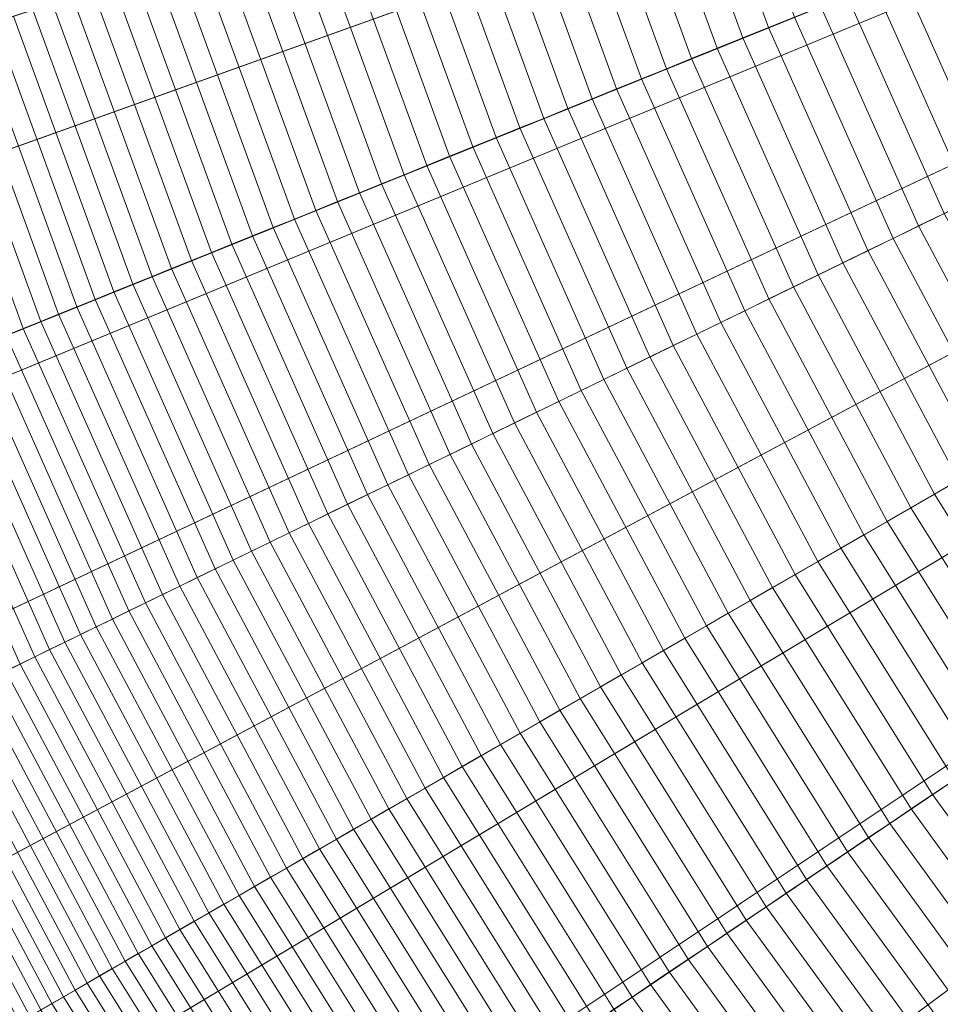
# Model space of a CAD drawing. Header units: centimetres. Extents: x -21.9 to 23.1, y -23 to 22.
# Tile 31 of 192: x -16.3 to -12.4, y -10.2 to -6. Entities that reach past the tile are written whole.
import ezdxf

# ---------------------------------------------------------------- set-up
doc = ezdxf.new("R2010")
doc.units = ezdxf.units.CM
doc.header["$LTSCALE"] = 2.54
doc.layers.add('Lucido design-1', color=7, linetype='Continuous')

# ---------------------------------------------------------------- blocks, each defined once
blk = doc.blocks.new('Gruppo-2-1')
at = {"color": 5, "linetype": 'Continuous', "lineweight": 9}
for points in [[(-9.1202, -2.9292, -949.2271), (-8.9278, -3.6002, -949.2271), (-20.4384, -7.3402, -949.2271), (-20.8637, -5.8572, -949.2271)], [(-20.8451, -5.8774, -949.2271), (-20.5558, -6.9223, -949.2271), (-8.955, -3.4032, -949.2271), (-9.0855, -2.9318, -949.2271)], [(-9.0855, -2.9318, -1010.9271), (-8.955, -3.4032, -1010.9271), (-20.1741, -6.8065, -1010.9271), (-20.4582, -5.7805, -1010.9271)], [(-20.5558, -6.9223, -949.2271), (-20.2153, -7.9517, -949.2271), (-8.8014, -3.8677, -949.2271), (-8.955, -3.4032, -949.2271)], [(-8.955, -3.4032, -1010.9271), (-8.8014, -3.8677, -1010.9271), (-19.8398, -7.8173, -1010.9271), (-20.1741, -6.8065, -1010.9271)], [(-8.9278, -3.6002, -949.2271), (-8.6891, -4.2561, -949.2271), (-19.9108, -8.7899, -949.2271), (-20.4384, -7.3402, -949.2271)], [(-20.2153, -7.9517, -949.2271), (-19.825, -8.9632, -949.2271), (-8.6252, -4.3241, -949.2271), (-8.8014, -3.8677, -949.2271)], [(-8.8014, -3.8677, -1010.9271), (-8.6252, -4.3241, -1010.9271), (-19.4566, -8.8106, -1010.9271), (-19.8398, -7.8173, -1010.9271)], [(-8.6891, -4.2561, -949.2271), (-8.4052, -4.8937, -949.2271), (-19.2833, -10.1993, -949.2271), (-19.9108, -8.7899, -949.2271)], [(-19.825, -8.9632, -949.2271), (-19.3858, -9.9544, -949.2271), (-8.4271, -4.7713, -949.2271), (-8.6252, -4.3241, -949.2271)], [(-8.6252, -4.3241, -1010.9271), (-8.4271, -4.7713, -1010.9271), (-19.0252, -9.7839, -1010.9271), (-19.4566, -8.8106, -1010.9271)], [(-19.3858, -9.9544, -949.2271), (-18.8986, -10.923, -949.2271), (-8.2072, -5.2084, -949.2271), (-8.4271, -4.7713, -949.2271)], [(-8.4271, -4.7713, -1010.9271), (-8.2072, -5.2084, -1010.9271), (-18.5469, -10.735, -1010.9271), (-19.0252, -9.7839, -1010.9271)], [(-8.4052, -4.8937, -949.2271), (-8.0775, -5.51, -949.2271), (-18.559, -11.5615, -949.2271), (-19.2833, -10.1993, -949.2271)], [(-13.5048, -5.0873, -933.5242), (-13.1512, -6.0589, -933.5242), (-13.041, -6.0143, -933.6073), (-13.3917, -5.0506, -933.6073)], [(-13.7282, -5.1599, -933.3541), (-13.369, -6.1469, -933.3541), (-13.2605, -6.103, -933.4398), (-13.6169, -5.1238, -933.4398)], [(-13.6169, -5.1238, -933.4398), (-13.2605, -6.103, -933.4398), (-13.1512, -6.0589, -933.5242), (-13.5048, -5.0873, -933.5242)], [(-13.8386, -5.1958, -933.2671), (-13.4766, -6.1903, -933.2671), (-13.369, -6.1469, -933.3541), (-13.7282, -5.1599, -933.3541)], [(-18.8986, -10.923, -949.2271), (-18.3644, -11.8665, -949.2271), (-7.9662, -5.634, -949.2271), (-8.2072, -5.2084, -949.2271)], [(-8.2072, -5.2084, -1010.9271), (-7.9662, -5.634, -1010.9271), (-18.0223, -11.6614, -1010.9271), (-18.5469, -10.735, -1010.9271)], [(-13.948, -5.2313, -933.1788), (-13.5832, -6.2334, -933.1788), (-13.4766, -6.1903, -933.2671), (-13.8386, -5.1958, -933.2671)], [(-14.0565, -5.2666, -933.0893), (-13.689, -6.2762, -933.0893), (-13.5832, -6.2334, -933.1788), (-13.948, -5.2313, -933.1788)], [(-14.164, -5.3015, -932.9985), (-13.7939, -6.3185, -932.9985), (-13.689, -6.2762, -933.0893), (-14.0565, -5.2666, -933.0893)], [(-14.2706, -5.3361, -932.9065), (-13.8978, -6.3605, -932.9065), (-13.7939, -6.3185, -932.9985), (-14.164, -5.3015, -932.9985)], [(-14.4808, -5.4045, -932.7187), (-14.1027, -6.4433, -932.7187), (-14.0007, -6.4021, -932.8132), (-14.3762, -5.3705, -932.8132)], [(-14.3762, -5.3705, -932.8132), (-14.0007, -6.4021, -932.8132), (-13.8978, -6.3605, -932.9065), (-14.2706, -5.3361, -932.9065)], [(-14.5844, -5.4381, -932.623), (-14.2037, -6.4841, -932.623), (-14.1027, -6.4433, -932.7187), (-14.4808, -5.4045, -932.7187)], [(-14.687, -5.4715, -932.5261), (-14.3037, -6.5245, -932.5261), (-14.2037, -6.4841, -932.623), (-14.5844, -5.4381, -932.623)], [(-14.7886, -5.5045, -932.428), (-14.4028, -6.5645, -932.428), (-14.3037, -6.5245, -932.5261), (-14.687, -5.4715, -932.5261)], [(-8.0775, -5.51, -949.2271), (-7.7076, -6.1019, -949.2271), (-17.7414, -12.8698, -949.2271), (-18.559, -11.5615, -949.2271)], [(-14.9886, -5.5694, -932.2283), (-14.5977, -6.6433, -932.2283), (-14.5008, -6.6041, -932.3287), (-14.8891, -5.5371, -932.3287)], [(-14.8891, -5.5371, -932.3287), (-14.5008, -6.6041, -932.3287), (-14.4028, -6.5645, -932.428), (-14.7886, -5.5045, -932.428)], [(-15.0869, -5.6014, -932.1265), (-14.6936, -6.682, -932.1265), (-14.5977, -6.6433, -932.2283), (-14.9886, -5.5694, -932.2283)], [(-15.1843, -5.633, -932.0238), (-14.7885, -6.7204, -932.0238), (-14.6936, -6.682, -932.1265), (-15.0869, -5.6014, -932.1265)], [(-18.3644, -11.8665, -949.2271), (-17.7839, -12.7822, -949.2271), (-7.7043, -6.0472, -949.2271), (-7.9662, -5.634, -949.2271)], [(-7.9662, -5.634, -1010.9271), (-7.7043, -6.0472, -1010.9271), (-17.4523, -12.5607, -1010.9271), (-18.0223, -11.6614, -1010.9271)], [(-15.3757, -5.6952, -931.8149), (-14.9751, -6.7958, -931.8149), (-14.8823, -6.7583, -931.9199), (-15.2805, -5.6643, -931.9199)], [(-15.2805, -5.6643, -931.9199), (-14.8823, -6.7583, -931.9199), (-14.7885, -6.7204, -932.0238), (-15.1843, -5.633, -932.0238)], [(-15.4697, -5.7258, -931.7088), (-15.0668, -6.8328, -931.7088), (-14.9751, -6.7958, -931.8149), (-15.3757, -5.6952, -931.8149)], [(-15.5626, -5.756, -931.6017), (-15.1574, -6.8694, -931.6017), (-15.0668, -6.8328, -931.7088), (-15.4697, -5.7258, -931.7088)], [(-12.4775, -5.7867, -934.0026), (-12.0776, -6.6849, -934.0026), (-11.9661, -6.6305, -934.0776), (-12.3625, -5.7402, -934.0776)], [(-15.7451, -5.8152, -931.3841), (-15.3352, -6.9413, -931.3841), (-15.2469, -6.9056, -931.4934), (-15.6544, -5.7858, -931.4934)], [(-15.6544, -5.7858, -931.4934), (-15.2469, -6.9056, -931.4934), (-15.1574, -6.8694, -931.6017), (-15.5626, -5.756, -931.6017)], [(-12.5918, -5.8329, -933.9263), (-12.1884, -6.7389, -933.9263), (-12.0776, -6.6849, -934.0026), (-12.4775, -5.7867, -934.0026)], [(-15.8346, -5.8443, -931.2737), (-15.4225, -6.9765, -931.2737), (-15.3352, -6.9413, -931.3841), (-15.7451, -5.8152, -931.3841)], [(-12.7053, -5.8787, -933.8485), (-12.2985, -6.7926, -933.8485), (-12.1884, -6.7389, -933.9263), (-12.5918, -5.8329, -933.9263)], [(-16.01, -5.9013, -931.0499), (-15.5935, -7.0456, -931.0499), (-15.5086, -7.0113, -931.1623), (-15.9229, -5.873, -931.1623)], [(-15.9229, -5.873, -931.1623), (-15.5086, -7.0113, -931.1623), (-15.4225, -6.9765, -931.2737), (-15.8346, -5.8443, -931.2737)], [(-16.096, -5.9292, -930.9365), (-15.6773, -7.0795, -930.9365), (-15.5935, -7.0456, -931.0499), (-16.01, -5.9013, -931.0499)], [(-12.818, -5.9243, -933.7694), (-12.4077, -6.8459, -933.7694), (-12.2985, -6.7926, -933.8485), (-12.7053, -5.8787, -933.8485)], [(-16.2643, -5.9839, -930.7066), (-15.8414, -7.1458, -930.7066), (-15.7599, -7.1129, -930.822), (-16.1807, -5.9568, -930.822)], [(-16.1807, -5.9568, -930.822), (-15.7599, -7.1129, -930.822), (-15.6773, -7.0795, -930.9365), (-16.096, -5.9292, -930.9365)], [(-12.9299, -5.9695, -933.689), (-12.5162, -6.8988, -933.689), (-12.4077, -6.8459, -933.7694), (-12.818, -5.9243, -933.7694)], [(-16.3466, -6.0107, -930.5903), (-15.9216, -7.1782, -930.5903), (-15.8414, -7.1458, -930.7066), (-16.2643, -5.9839, -930.7066)], [(-13.041, -6.0143, -933.6073), (-12.6238, -6.9513, -933.6073), (-12.5162, -6.8988, -933.689), (-12.9299, -5.9695, -933.689)], [(-16.5075, -6.063, -930.3547), (-16.0785, -7.2416, -930.3547), (-16.0007, -7.2101, -930.4729), (-16.4277, -6.037, -930.4729)], [(-16.4277, -6.037, -930.4729), (-16.0007, -7.2101, -930.4729), (-15.9216, -7.1782, -930.5903), (-16.3466, -6.0107, -930.5903)], [(-13.1512, -6.0589, -933.5242), (-12.7306, -7.0034, -933.5242), (-12.6238, -6.9513, -933.6073), (-13.041, -6.0143, -933.6073)], [(-17.7839, -12.7822, -949.2271), (-17.1595, -13.6685, -949.2271), (-7.4226, -6.4471, -949.2271), (-7.7043, -6.0472, -949.2271)], [(-7.7043, -6.0472, -1010.9271), (-7.4226, -6.4471, -1010.9271), (-16.8391, -13.431, -1010.9271), (-17.4523, -12.5607, -1010.9271)], [(-16.5861, -6.0885, -930.2355), (-16.1551, -7.2725, -930.2355), (-16.0785, -7.2416, -930.3547), (-16.5075, -6.063, -930.3547)], [(-13.2605, -6.103, -933.4398), (-12.8366, -7.0551, -933.4398), (-12.7306, -7.0034, -933.5242), (-13.1512, -6.0589, -933.5242)], [(-7.7076, -6.1019, -949.2271), (-7.2973, -6.6666, -949.2271), (-16.8346, -14.118, -949.2271), (-17.7414, -12.8698, -949.2271)], [(-16.7395, -6.1383, -929.9944), (-16.3047, -7.333, -929.9944), (-16.2305, -7.303, -930.1154), (-16.6634, -6.1136, -930.1154)], [(-16.6634, -6.1136, -930.1154), (-16.2305, -7.303, -930.1154), (-16.1551, -7.2725, -930.2355), (-16.5861, -6.0885, -930.2355)], [(-13.369, -6.1469, -933.3541), (-12.9418, -7.1064, -933.3541), (-12.8366, -7.0551, -933.4398), (-13.2605, -6.103, -933.4398)], [(-16.8143, -6.1626, -929.8726), (-16.3776, -7.3624, -929.8726), (-16.3047, -7.333, -929.9944), (-16.7395, -6.1383, -929.9944)], [(-13.4766, -6.1903, -933.2671), (-13.0461, -7.1572, -933.2671), (-12.9418, -7.1064, -933.3541), (-13.369, -6.1469, -933.3541)], [(-13.5832, -6.2334, -933.1788), (-13.1495, -7.2077, -933.1788), (-13.0461, -7.1572, -933.2671), (-13.4766, -6.1903, -933.2671)], [(-13.689, -6.2762, -933.0893), (-13.252, -7.2577, -933.0893), (-13.1495, -7.2077, -933.1788), (-13.5832, -6.2334, -933.1788)], [(-13.7939, -6.3185, -932.9985), (-13.3537, -7.3072, -932.9985), (-13.252, -7.2577, -933.0893), (-13.689, -6.2762, -933.0893)], [(-13.8978, -6.3605, -932.9065), (-13.4544, -7.3564, -932.9065), (-13.3537, -7.3072, -932.9985), (-13.7939, -6.3185, -932.9985)], [(-14.0007, -6.4021, -932.8132), (-13.5542, -7.405, -932.8132), (-13.4544, -7.3564, -932.9065), (-13.8978, -6.3605, -932.9065)], [(-14.1027, -6.4433, -932.7187), (-13.653, -7.4533, -932.7187), (-13.5542, -7.405, -932.8132), (-14.0007, -6.4021, -932.8132)], [(-17.1595, -13.6685, -949.2271), (-16.4925, -14.5233, -949.2271), (-7.1216, -6.8328, -949.2271), (-7.4226, -6.4471, -949.2271)], [(-7.4226, -6.4471, -1010.9271), (-7.1216, -6.8328, -1010.9271), (-16.1842, -14.2703, -1010.9271), (-16.8391, -13.431, -1010.9271)], [(-14.2037, -6.4841, -932.623), (-13.751, -7.501, -932.623), (-13.653, -7.4533, -932.7187), (-14.1027, -6.4433, -932.7187)], [(-14.3037, -6.5245, -932.5261), (-13.8479, -7.5483, -932.5261), (-13.751, -7.501, -932.623), (-14.2037, -6.4841, -932.623)], [(-14.4028, -6.5645, -932.428), (-13.9439, -7.5951, -932.428), (-13.8479, -7.5483, -932.5261), (-14.3037, -6.5245, -932.5261)], [(-14.5008, -6.6041, -932.3287), (-14.0389, -7.6415, -932.3287), (-13.9439, -7.5951, -932.428), (-14.4028, -6.5645, -932.428)], [(-14.5977, -6.6433, -932.2283), (-14.1329, -7.6873, -932.2283), (-14.0389, -7.6415, -932.3287), (-14.5008, -6.6041, -932.3287)], [(-7.2973, -6.6666, -949.2271), (-6.8487, -7.2013, -949.2271), (-15.8429, -15.2998, -949.2271), (-16.8346, -14.118, -949.2271)], [(-14.6936, -6.682, -932.1265), (-14.2258, -7.7326, -932.1265), (-14.1329, -7.6873, -932.2283), (-14.5977, -6.6433, -932.2283)], [(-14.7885, -6.7204, -932.0238), (-14.3178, -7.7775, -932.0238), (-14.2258, -7.7326, -932.1265), (-14.6936, -6.682, -932.1265)], [(-14.8823, -6.7583, -931.9199), (-14.4088, -7.8219, -931.9199), (-14.3178, -7.7775, -932.0238), (-14.7885, -6.7204, -932.0238)], [(-14.9751, -6.7958, -931.8149), (-14.4987, -7.8657, -931.8149), (-14.4088, -7.8219, -931.9199), (-14.8823, -6.7583, -931.9199)], [(-16.4925, -14.5233, -949.2271), (-15.7845, -15.3444, -949.2271), (-6.8022, -7.2033, -949.2271), (-7.1216, -6.8328, -949.2271)], [(-7.1216, -6.8328, -1010.9271), (-6.8022, -7.2033, -1010.9271), (-15.489, -15.0766, -1010.9271), (-16.1842, -14.2703, -1010.9271)], [(-15.1574, -6.8694, -931.6017), (-14.6754, -7.9519, -931.6017), (-14.5876, -7.9091, -931.7088), (-15.0668, -6.8328, -931.7088)], [(-15.0668, -6.8328, -931.7088), (-14.5876, -7.9091, -931.7088), (-14.4987, -7.8657, -931.8149), (-14.9751, -6.7958, -931.8149)], [(-15.2469, -6.9056, -931.4934), (-14.7622, -7.9942, -931.4934), (-14.6754, -7.9519, -931.6017), (-15.1574, -6.8694, -931.6017)], [(-12.5162, -6.8988, -933.689), (-12.0386, -7.7969, -933.689), (-11.9341, -7.7366, -933.7694), (-12.4077, -6.8459, -933.7694)], [(-15.3352, -6.9413, -931.3841), (-14.8478, -8.036, -931.3841), (-14.7622, -7.9942, -931.4934), (-15.2469, -6.9056, -931.4934)], [(-12.6238, -6.9513, -933.6073), (-12.1423, -7.8568, -933.6073), (-12.0386, -7.7969, -933.689), (-12.5162, -6.8988, -933.689)], [(-15.4225, -6.9765, -931.2737), (-14.9324, -8.0772, -931.2737), (-14.8478, -8.036, -931.3841), (-15.3352, -6.9413, -931.3841)], [(-12.7306, -7.0034, -933.5242), (-12.2453, -7.9163, -933.5242), (-12.1423, -7.8568, -933.6073), (-12.6238, -6.9513, -933.6073)], [(-15.5086, -7.0113, -931.1623), (-15.0159, -8.118, -931.1623), (-14.9324, -8.0772, -931.2737), (-15.4225, -6.9765, -931.2737)], [(-15.5935, -7.0456, -931.0499), (-15.0982, -8.1581, -931.0499), (-15.0159, -8.118, -931.1623), (-15.5086, -7.0113, -931.1623)], [(-12.8366, -7.0551, -933.4398), (-12.3474, -7.9752, -933.4398), (-12.2453, -7.9163, -933.5242), (-12.7306, -7.0034, -933.5242)], [(-15.7599, -7.1129, -930.822), (-15.2595, -8.2368, -930.822), (-15.1794, -8.1977, -930.9365), (-15.6773, -7.0795, -930.9365)], [(-15.6773, -7.0795, -930.9365), (-15.1794, -8.1977, -930.9365), (-15.0982, -8.1581, -931.0499), (-15.5935, -7.0456, -931.0499)], [(-12.9418, -7.1064, -933.3541), (-12.4487, -8.0337, -933.3541), (-12.3474, -7.9752, -933.4398), (-12.8366, -7.0551, -933.4398)], [(-15.8414, -7.1458, -930.7066), (-15.3385, -8.2753, -930.7066), (-15.2595, -8.2368, -930.822), (-15.7599, -7.1129, -930.822)], [(-13.0461, -7.1572, -933.2671), (-12.5492, -8.0917, -933.2671), (-12.4487, -8.0337, -933.3541), (-12.9418, -7.1064, -933.3541)], [(-15.9216, -7.1782, -930.5903), (-15.4163, -8.3132, -930.5903), (-15.3385, -8.2753, -930.7066), (-15.8414, -7.1458, -930.7066)], [(-13.1495, -7.2077, -933.1788), (-12.6488, -8.1493, -933.1788), (-12.5492, -8.0917, -933.2671), (-13.0461, -7.1572, -933.2671)], [(-16.0785, -7.2416, -930.3547), (-15.5684, -8.3874, -930.3547), (-15.4929, -8.3506, -930.4729), (-16.0007, -7.2101, -930.4729)], [(-16.0007, -7.2101, -930.4729), (-15.4929, -8.3506, -930.4729), (-15.4163, -8.3132, -930.5903), (-15.9216, -7.1782, -930.5903)], [(-6.8487, -7.2013, -949.2271), (-6.3638, -7.7034, -949.2271), (-14.7713, -16.4095, -949.2271), (-15.8429, -15.2998, -949.2271)], [(-15.7845, -15.3444, -949.2271), (-15.0373, -16.13, -949.2271), (-6.465, -7.5578, -949.2271), (-6.8022, -7.2033, -949.2271)], [(-6.8022, -7.2033, -1010.9271), (-6.465, -7.5578, -1010.9271), (-14.7553, -15.848, -1010.9271), (-15.489, -15.0766, -1010.9271)], [(-13.252, -7.2577, -933.0893), (-12.7476, -8.2063, -933.0893), (-12.6488, -8.1493, -933.1788), (-13.1495, -7.2077, -933.1788)], [(-16.1551, -7.2725, -930.2355), (-15.6426, -8.4237, -930.2355), (-15.5684, -8.3874, -930.3547), (-16.0785, -7.2416, -930.3547)], [(-16.2305, -7.303, -930.1154), (-15.7157, -8.4593, -930.1154), (-15.6426, -8.4237, -930.2355), (-16.1551, -7.2725, -930.2355)], [(-13.3537, -7.3072, -932.9985), (-12.8456, -8.2628, -932.9985), (-12.7476, -8.2063, -933.0893), (-13.252, -7.2577, -933.0893)], [(-16.3776, -7.3624, -929.8726), (-15.8583, -8.5288, -929.8726), (-15.7876, -8.4944, -929.9944), (-16.3047, -7.333, -929.9944)], [(-16.3047, -7.333, -929.9944), (-15.7876, -8.4944, -929.9944), (-15.7157, -8.4593, -930.1154), (-16.2305, -7.303, -930.1154)], [(-13.4544, -7.3564, -932.9065), (-12.9426, -8.3189, -932.9065), (-12.8456, -8.2628, -932.9985), (-13.3537, -7.3072, -932.9985)], [(-16.4492, -7.3914, -929.7498), (-15.9277, -8.5627, -929.7498), (-15.8583, -8.5288, -929.8726), (-16.3776, -7.3624, -929.8726)], [(-13.5542, -7.405, -932.8132), (-13.0388, -8.3744, -932.8132), (-12.9426, -8.3189, -932.9065), (-13.4544, -7.3564, -932.9065)], [(-16.5196, -7.4198, -929.6263), (-15.996, -8.596, -929.6263), (-15.9277, -8.5627, -929.7498), (-16.4492, -7.3914, -929.7498)], [(-13.653, -7.4533, -932.7187), (-13.134, -8.4294, -932.7187), (-13.0388, -8.3744, -932.8132), (-13.5542, -7.405, -932.8132)], [(-16.6566, -7.4751, -929.3766), (-16.1287, -8.6607, -929.3766), (-16.063, -8.6287, -929.5018), (-16.5887, -7.4477, -929.5018)], [(-16.5887, -7.4477, -929.5018), (-16.063, -8.6287, -929.5018), (-15.996, -8.596, -929.6263), (-16.5196, -7.4198, -929.6263)], [(-13.751, -7.501, -932.623), (-13.2284, -8.4839, -932.623), (-13.134, -8.4294, -932.7187), (-13.653, -7.4533, -932.7187)], [(-16.7884, -7.5284, -929.1238), (-16.2565, -8.723, -929.1238), (-16.1932, -8.6922, -929.2506), (-16.7231, -7.502, -929.2506)], [(-16.7231, -7.502, -929.2506), (-16.1932, -8.6922, -929.2506), (-16.1287, -8.6607, -929.3766), (-16.6566, -7.4751, -929.3766)], [(-13.8479, -7.5483, -932.5261), (-13.3218, -8.5378, -932.5261), (-13.2284, -8.4839, -932.623), (-13.751, -7.501, -932.623)], [(-16.8523, -7.5542, -928.9962), (-16.3184, -8.7533, -928.9962), (-16.2565, -8.723, -929.1238), (-16.7884, -7.5284, -929.1238)], [(-16.9149, -7.5795, -928.8678), (-16.3792, -8.7829, -928.8678), (-16.3184, -8.7533, -928.9962), (-16.8523, -7.5542, -928.9962)], [(-15.0373, -16.13, -949.2271), (-14.2517, -16.8773, -949.2271), (-6.1105, -7.8949, -949.2271), (-6.465, -7.5578, -949.2271)], [(-6.465, -7.5578, -1010.9271), (-6.1105, -7.8949, -1010.9271), (-13.9838, -16.5818, -1010.9271), (-14.7553, -15.848, -1010.9271)], [(-13.9439, -7.5951, -932.428), (-13.4143, -8.5912, -932.428), (-13.3218, -8.5378, -932.5261), (-13.8479, -7.5483, -932.5261)], [(-14.0389, -7.6415, -932.3287), (-13.5058, -8.644, -932.3287), (-13.4143, -8.5912, -932.428), (-13.9439, -7.5951, -932.428)], [(-14.1329, -7.6873, -932.2283), (-13.5964, -8.6963, -932.2283), (-13.5058, -8.644, -932.3287), (-14.0389, -7.6415, -932.3287)], [(-6.3638, -7.7034, -949.2271), (-5.8451, -8.1704, -949.2271), (-13.6248, -17.4419, -949.2271), (-14.7713, -16.4095, -949.2271)], [(-14.2258, -7.7326, -932.1265), (-13.6859, -8.748, -932.1265), (-13.5964, -8.6963, -932.2283), (-14.1329, -7.6873, -932.2283)], [(-14.3178, -7.7775, -932.0238), (-13.7746, -8.7992, -932.0238), (-13.6859, -8.748, -932.1265), (-14.2258, -7.7326, -932.1265)], [(-14.4088, -7.8219, -931.9199), (-13.8622, -8.8498, -931.9199), (-13.7746, -8.7992, -932.0238), (-14.3178, -7.7775, -932.0238)], [(-14.4987, -7.8657, -931.8149), (-13.9489, -8.8998, -931.8149), (-13.8622, -8.8498, -931.9199), (-14.4088, -7.8219, -931.9199)], [(-14.5876, -7.9091, -931.7088), (-14.0345, -8.9493, -931.7088), (-13.9489, -8.8998, -931.8149), (-14.4987, -7.8657, -931.8149)], [(-14.6754, -7.9519, -931.6017), (-14.1191, -8.9981, -931.6017), (-14.0345, -8.9493, -931.7088), (-14.5876, -7.9091, -931.7088)], [(-14.2517, -16.8773, -949.2271), (-13.4305, -17.5852, -949.2271), (-5.74, -8.2144, -949.2271), (-6.1105, -7.8949, -949.2271)], [(-6.1105, -7.8949, -1010.9271), (-5.74, -8.2144, -1010.9271), (-13.1775, -17.277, -1010.9271), (-13.9838, -16.5818, -1010.9271)], [(-14.7622, -7.9942, -931.4934), (-14.2027, -9.0464, -931.4934), (-14.1191, -8.9981, -931.6017), (-14.6754, -7.9519, -931.6017)], [(-14.8478, -8.036, -931.3841), (-14.2853, -9.0941, -931.3841), (-14.2027, -9.0464, -931.4934), (-14.7622, -7.9942, -931.4934)], [(-12.4487, -8.0337, -933.3541), (-11.8921, -8.9244, -933.3541), (-11.7951, -8.859, -933.4398), (-12.3474, -7.9752, -933.4398)], [(-14.9324, -8.0772, -931.2737), (-14.3667, -9.1411, -931.2737), (-14.2853, -9.0941, -931.3841), (-14.8478, -8.036, -931.3841)], [(-12.5492, -8.0917, -933.2671), (-11.9883, -8.9893, -933.2671), (-11.8921, -8.9244, -933.3541), (-12.4487, -8.0337, -933.3541)], [(-15.0159, -8.118, -931.1623), (-14.4472, -9.1875, -931.1623), (-14.3667, -9.1411, -931.2737), (-14.9324, -8.0772, -931.2737)], [(-15.0982, -8.1581, -931.0499), (-14.5265, -9.2333, -931.0499), (-14.4472, -9.1875, -931.1623), (-15.0159, -8.118, -931.1623)], [(-12.6488, -8.1493, -933.1788), (-12.0837, -9.0536, -933.1788), (-11.9883, -8.9893, -933.2671), (-12.5492, -8.0917, -933.2671)], [(-15.1794, -8.1977, -930.9365), (-14.6048, -9.2785, -930.9365), (-14.5265, -9.2333, -931.0499), (-15.0982, -8.1581, -931.0499)], [(-12.7476, -8.2063, -933.0893), (-12.1783, -9.1174, -933.0893), (-12.0837, -9.0536, -933.1788), (-12.6488, -8.1493, -933.1788)], [(-15.2595, -8.2368, -930.822), (-14.6819, -9.3231, -930.822), (-14.6048, -9.2785, -930.9365), (-15.1794, -8.1977, -930.9365)], [(-5.8451, -8.1704, -949.2271), (-5.2951, -8.6002, -949.2271), (-12.409, -18.3917, -949.2271), (-13.6248, -17.4419, -949.2271)], [(-12.8456, -8.2628, -932.9985), (-12.272, -9.1807, -932.9985), (-12.1783, -9.1174, -933.0893), (-12.7476, -8.2063, -933.0893)], [(-15.3385, -8.2753, -930.7066), (-14.758, -9.367, -930.7066), (-14.6819, -9.3231, -930.822), (-15.2595, -8.2368, -930.822)], [(-13.4305, -17.5852, -949.2271), (-12.5758, -18.2522, -949.2271), (-5.3544, -8.5153, -949.2271), (-5.74, -8.2144, -949.2271)], [(-5.74, -8.2144, -1010.9271), (-5.3544, -8.5153, -1010.9271), (-12.3382, -17.9319, -1010.9271), (-13.1775, -17.277, -1010.9271)], [(-15.4163, -8.3132, -930.5903), (-14.833, -9.4103, -930.5903), (-14.758, -9.367, -930.7066), (-15.3385, -8.2753, -930.7066)], [(-12.9426, -8.3189, -932.9065), (-12.3649, -9.2433, -932.9065), (-12.272, -9.1807, -932.9985), (-12.8456, -8.2628, -932.9985)], [(-15.4929, -8.3506, -930.4729), (-14.9068, -9.4529, -930.4729), (-14.833, -9.4103, -930.5903), (-15.4163, -8.3132, -930.5903)], [(-13.0388, -8.3744, -932.8132), (-12.457, -9.3054, -932.8132), (-12.3649, -9.2433, -932.9065), (-12.9426, -8.3189, -932.9065)], [(-15.5684, -8.3874, -930.3547), (-14.9795, -9.4949, -930.3547), (-14.9068, -9.4529, -930.4729), (-15.4929, -8.3506, -930.4729)], [(-13.134, -8.4294, -932.7187), (-12.5482, -9.3669, -932.7187), (-12.457, -9.3054, -932.8132), (-13.0388, -8.3744, -932.8132)], [(-15.6426, -8.4237, -930.2355), (-15.0511, -9.5362, -930.2355), (-14.9795, -9.4949, -930.3547), (-15.5684, -8.3874, -930.3547)], [(-15.7876, -8.4944, -929.9944), (-15.1908, -9.6168, -929.9944), (-15.1215, -9.5769, -930.1154), (-15.7157, -8.4593, -930.1154)], [(-15.7157, -8.4593, -930.1154), (-15.1215, -9.5769, -930.1154), (-15.0511, -9.5362, -930.2355), (-15.6426, -8.4237, -930.2355)], [(-13.2284, -8.4839, -932.623), (-12.6385, -9.4279, -932.623), (-12.5482, -9.3669, -932.7187), (-13.134, -8.4294, -932.7187)], [(-15.8583, -8.5288, -929.8726), (-15.2589, -9.6562, -929.8726), (-15.1908, -9.6168, -929.9944), (-15.7876, -8.4944, -929.9944)], [(-13.3218, -8.5378, -932.5261), (-12.7279, -9.4882, -932.5261), (-12.6385, -9.4279, -932.623), (-13.2284, -8.4839, -932.623)], [(-15.9277, -8.5627, -929.7498), (-15.3258, -9.6948, -929.7498), (-15.2589, -9.6562, -929.8726), (-15.8583, -8.5288, -929.8726)], [(-13.4143, -8.5912, -932.428), (-12.8165, -9.5479, -932.428), (-12.7279, -9.4882, -932.5261), (-13.3218, -8.5378, -932.5261)], [(-12.5758, -18.2522, -949.2271), (-11.6895, -18.8767, -949.2271), (-4.9545, -8.7971, -949.2271), (-5.3544, -8.5153, -949.2271)], [(-15.996, -8.596, -929.6263), (-15.3915, -9.7328, -929.6263), (-15.3258, -9.6948, -929.7498), (-15.9277, -8.5627, -929.7498)], [(-16.063, -8.6287, -929.5018), (-15.4561, -9.77, -929.5018), (-15.3915, -9.7328, -929.6263), (-15.996, -8.596, -929.6263)], [(-13.5058, -8.644, -932.3287), (-12.9041, -9.607, -932.3287), (-12.8165, -9.5479, -932.428), (-13.4143, -8.5912, -932.428)], [(-16.1932, -8.6922, -929.2506), (-15.5816, -9.8425, -929.2506), (-15.5194, -9.8066, -929.3766), (-16.1287, -8.6607, -929.3766)], [(-16.1287, -8.6607, -929.3766), (-15.5194, -9.8066, -929.3766), (-15.4561, -9.77, -929.5018), (-16.063, -8.6287, -929.5018)], [(-13.5964, -8.6963, -932.2283), (-12.9908, -9.6655, -932.2283), (-12.9041, -9.607, -932.3287), (-13.5058, -8.644, -932.3287)], [(-16.2565, -8.723, -929.1238), (-15.6425, -9.8777, -929.1238), (-15.5816, -9.8425, -929.2506), (-16.1932, -8.6922, -929.2506)], [(-13.6859, -8.748, -932.1265), (-13.0765, -9.7233, -932.1265), (-12.9908, -9.6655, -932.2283), (-13.5964, -8.6963, -932.2283)], [(-16.3184, -8.7533, -928.9962), (-15.7023, -9.9122, -928.9962), (-15.6425, -9.8777, -929.1238), (-16.2565, -8.723, -929.1238)], [(-13.7746, -8.7992, -932.0238), (-13.1614, -9.7805, -932.0238), (-13.0765, -9.7233, -932.1265), (-13.6859, -8.748, -932.1265)], [(-16.4386, -8.8119, -928.7388), (-15.818, -9.979, -928.7388), (-15.7607, -9.9459, -928.8678), (-16.3792, -8.7829, -928.8678)], [(-16.3792, -8.7829, -928.8678), (-15.7607, -9.9459, -928.8678), (-15.7023, -9.9122, -928.9962), (-16.3184, -8.7533, -928.9962)], [(-16.4967, -8.8402, -928.609), (-15.874, -10.0113, -928.609), (-15.818, -9.979, -928.7388), (-16.4386, -8.8119, -928.7388)], [(-13.8622, -8.8498, -931.9199), (-13.2453, -9.8371, -931.9199), (-13.1614, -9.7805, -932.0238), (-13.7746, -8.7992, -932.0238)], [(-16.6091, -8.895, -928.3472), (-15.9823, -10.0738, -928.3472), (-15.9288, -10.0429, -928.4784), (-16.5536, -8.8679, -928.4784)], [(-16.5536, -8.8679, -928.4784), (-15.9288, -10.0429, -928.4784), (-15.874, -10.0113, -928.609), (-16.4967, -8.8402, -928.609)], [(-13.9489, -8.8998, -931.8149), (-13.3282, -9.8931, -931.8149), (-13.2453, -9.8371, -931.9199), (-13.8622, -8.8498, -931.9199)], [(-16.6633, -8.9215, -928.2153), (-16.0346, -10.104, -928.2153), (-15.9823, -10.0738, -928.3472), (-16.6091, -8.895, -928.3472)], [(-14.0345, -8.9493, -931.7088), (-13.4102, -9.9484, -931.7088), (-13.3282, -9.8931, -931.8149), (-13.9489, -8.8998, -931.8149)], [(-16.7678, -8.9724, -927.9496), (-16.1352, -10.1621, -927.9496), (-16.0855, -10.1334, -928.0828), (-16.7162, -8.9473, -928.0828)], [(-16.7162, -8.9473, -928.0828), (-16.0855, -10.1334, -928.0828), (-16.0346, -10.104, -928.2153), (-16.6633, -8.9215, -928.2153)], [(-14.1191, -8.9981, -931.6017), (-13.4912, -10.003, -931.6017), (-13.4102, -9.9484, -931.7088), (-14.0345, -8.9493, -931.7088)], [(-16.867, -9.0208, -927.6814), (-16.2308, -10.2173, -927.6814), (-16.1837, -10.1901, -927.8158), (-16.8181, -8.997, -927.8158)], [(-16.8181, -8.997, -927.8158), (-16.1837, -10.1901, -927.8158), (-16.1352, -10.1621, -927.9496), (-16.7678, -8.9724, -927.9496)], [(-14.2027, -9.0464, -931.4934), (-13.5712, -10.057, -931.4934), (-13.4912, -10.003, -931.6017), (-14.1191, -8.9981, -931.6017)], [(-16.9608, -9.0666, -927.4107), (-16.3212, -10.2695, -927.4107), (-16.2767, -10.2438, -927.5463), (-16.9146, -9.044, -927.5463)], [(-16.9146, -9.044, -927.5463), (-16.2767, -10.2438, -927.5463), (-16.2308, -10.2173, -927.6814), (-16.867, -9.0208, -927.6814)], [(-14.2853, -9.0941, -931.3841), (-13.6502, -10.1103, -931.3841), (-13.5712, -10.057, -931.4934), (-14.2027, -9.0464, -931.4934)], [(-14.3667, -9.1411, -931.2737), (-13.7282, -10.1629, -931.2737), (-13.6502, -10.1103, -931.3841), (-14.2853, -9.0941, -931.3841)], [(-14.4472, -9.1875, -931.1623), (-13.8052, -10.2148, -931.1623), (-13.7282, -10.1629, -931.2737), (-14.3667, -9.1411, -931.2737)], [(-14.5265, -9.2333, -931.0499), (-13.8812, -10.2661, -931.0499), (-13.8052, -10.2148, -931.1623), (-14.4472, -9.1875, -931.1623)], [(-14.6048, -9.2785, -930.9365), (-13.9561, -10.3166, -930.9365), (-13.8812, -10.2661, -931.0499), (-14.5265, -9.2333, -931.0499)], [(-12.457, -9.3054, -932.8132), (-11.8117, -10.1936, -932.8132), (-11.7242, -10.1252, -932.9065), (-12.3649, -9.2433, -932.9065)], [(-14.6819, -9.3231, -930.822), (-14.03, -10.3664, -930.822), (-13.9561, -10.3166, -930.9365), (-14.6048, -9.2785, -930.9365)], [(-14.758, -9.367, -930.7066), (-14.1028, -10.4155, -930.7066), (-14.03, -10.3664, -930.822), (-14.6819, -9.3231, -930.822)], [(-12.5482, -9.3669, -932.7187), (-11.8984, -10.2613, -932.7187), (-11.8117, -10.1936, -932.8132), (-12.457, -9.3054, -932.8132)], [(-14.833, -9.4103, -930.5903), (-14.1746, -10.4639, -930.5903), (-14.1028, -10.4155, -930.7066), (-14.758, -9.367, -930.7066)], [(-12.6385, -9.4279, -932.623), (-11.9842, -10.3284, -932.623), (-11.8984, -10.2613, -932.7187), (-12.5482, -9.3669, -932.7187)], [(-14.9068, -9.4529, -930.4729), (-14.2452, -10.5116, -930.4729), (-14.1746, -10.4639, -930.5903), (-14.833, -9.4103, -930.5903)], [(-14.9795, -9.4949, -930.3547), (-14.3148, -10.5586, -930.3547), (-14.2452, -10.5116, -930.4729), (-14.9068, -9.4529, -930.4729)], [(-12.7279, -9.4882, -932.5261), (-12.0692, -10.3948, -932.5261), (-11.9842, -10.3284, -932.623), (-12.6385, -9.4279, -932.623)], [(-15.0511, -9.5362, -930.2355), (-14.3834, -10.6048, -930.2355), (-14.3148, -10.5586, -930.3547), (-14.9795, -9.4949, -930.3547)], [(-12.8165, -9.5479, -932.428), (-12.1534, -10.4606, -932.428), (-12.0692, -10.3948, -932.5261), (-12.7279, -9.4882, -932.5261)], [(-15.1215, -9.5769, -930.1154), (-14.4508, -10.6502, -930.1154), (-14.3834, -10.6048, -930.2355), (-15.0511, -9.5362, -930.2355)], [(-15.1908, -9.6168, -929.9944), (-14.5171, -10.695, -929.9944), (-14.4508, -10.6502, -930.1154), (-15.1215, -9.5769, -930.1154)], [(-12.9041, -9.607, -932.3287), (-12.2367, -10.5256, -932.3287), (-12.1534, -10.4606, -932.428), (-12.8165, -9.5479, -932.428)], [(-15.2589, -9.6562, -929.8726), (-14.5823, -10.7389, -929.8726), (-14.5171, -10.695, -929.9944), (-15.1908, -9.6168, -929.9944)], [(-12.9908, -9.6655, -932.2283), (-12.3191, -10.59, -932.2283), (-12.2367, -10.5256, -932.3287), (-12.9041, -9.607, -932.3287)], [(-15.3258, -9.6948, -929.7498), (-14.6463, -10.7822, -929.7498), (-14.5823, -10.7389, -929.8726), (-15.2589, -9.6562, -929.8726)], [(-13.0765, -9.7233, -932.1265), (-12.4006, -10.6537, -932.1265), (-12.3191, -10.59, -932.2283), (-12.9908, -9.6655, -932.2283)], [(-15.3915, -9.7328, -929.6263), (-14.7093, -10.8246, -929.6263), (-14.6463, -10.7822, -929.7498), (-15.3258, -9.6948, -929.7498)], [(-15.4561, -9.77, -929.5018), (-14.7711, -10.8663, -929.5018), (-14.7093, -10.8246, -929.6263), (-15.3915, -9.7328, -929.6263)], [(-13.1614, -9.7805, -932.0238), (-12.4812, -10.7167, -932.0238), (-12.4006, -10.6537, -932.1265), (-13.0765, -9.7233, -932.1265)], [(-15.5194, -9.8066, -929.3766), (-14.8317, -10.9072, -929.3766), (-14.7711, -10.8663, -929.5018), (-15.4561, -9.77, -929.5018)], [(-13.2453, -9.8371, -931.9199), (-12.561, -10.779, -931.9199), (-12.4812, -10.7167, -932.0238), (-13.1614, -9.7805, -932.0238)], [(-15.5816, -9.8425, -929.2506), (-14.8912, -10.9473, -929.2506), (-14.8317, -10.9072, -929.3766), (-15.5194, -9.8066, -929.3766)], [(-15.7023, -9.9122, -928.9962), (-15.0067, -11.0252, -928.9962), (-14.9496, -10.9867, -929.1238), (-15.6425, -9.8777, -929.1238)], [(-15.6425, -9.8777, -929.1238), (-14.9496, -10.9867, -929.1238), (-14.8912, -10.9473, -929.2506), (-15.5816, -9.8425, -929.2506)], [(-13.3282, -9.8931, -931.8149), (-12.6398, -10.8406, -931.8149), (-12.561, -10.779, -931.9199), (-13.2453, -9.8371, -931.9199)], [(-15.7607, -9.9459, -928.8678), (-15.0627, -11.063, -928.8678), (-15.0067, -11.0252, -928.9962), (-15.7023, -9.9122, -928.9962)], [(-13.4102, -9.9484, -931.7088), (-12.7177, -10.9015, -931.7088), (-12.6398, -10.8406, -931.8149), (-13.3282, -9.8931, -931.8149)], [(-15.818, -9.979, -928.7388), (-15.1175, -11.1, -928.7388), (-15.0627, -11.063, -928.8678), (-15.7607, -9.9459, -928.8678)], [(-13.4912, -10.003, -931.6017), (-12.7947, -10.9616, -931.6017), (-12.7177, -10.9015, -931.7088), (-13.4102, -9.9484, -931.7088)], [(-15.874, -10.0113, -928.609), (-15.1712, -11.1362, -928.609), (-15.1175, -11.1, -928.7388), (-15.818, -9.979, -928.7388)], [(-13.5712, -10.057, -931.4934), (-12.8708, -11.0211, -931.4934), (-12.7947, -10.9616, -931.6017), (-13.4912, -10.003, -931.6017)], [(-15.9823, -10.0738, -928.3472), (-15.2748, -11.2061, -928.3472), (-15.2236, -11.1715, -928.4784), (-15.9288, -10.0429, -928.4784)], [(-15.9288, -10.0429, -928.4784), (-15.2236, -11.1715, -928.4784), (-15.1712, -11.1362, -928.609), (-15.874, -10.0113, -928.609)], [(-16.0346, -10.104, -928.2153), (-15.3248, -11.2398, -928.2153), (-15.2748, -11.2061, -928.3472), (-15.9823, -10.0738, -928.3472)], [(-13.6502, -10.1103, -931.3841), (-12.9459, -11.0797, -931.3841), (-12.8708, -11.0211, -931.4934), (-13.5712, -10.057, -931.4934)], [(-16.0855, -10.1334, -928.0828), (-15.3736, -11.2727, -928.0828), (-15.3248, -11.2398, -928.2153), (-16.0346, -10.104, -928.2153)], [(-13.7282, -10.1629, -931.2737), (-13.02, -11.1377, -931.2737), (-12.9459, -11.0797, -931.3841), (-13.6502, -10.1103, -931.3841)], [(-16.1837, -10.1901, -927.8158), (-15.4676, -11.3361, -927.8158), (-15.4212, -11.3048, -927.9496), (-16.1352, -10.1621, -927.9496)], [(-16.1352, -10.1621, -927.9496), (-15.4212, -11.3048, -927.9496), (-15.3736, -11.2727, -928.0828), (-16.0855, -10.1334, -928.0828)], [(-13.8052, -10.2148, -931.1623), (-13.0932, -11.1948, -931.1623), (-13.02, -11.1377, -931.2737), (-13.7282, -10.1629, -931.2737)], [(-16.2308, -10.2173, -927.6814), (-15.5127, -11.3665, -927.6814), (-15.4676, -11.3361, -927.8158), (-16.1837, -10.1901, -927.8158)]]:
    blk.add_3dface(points, dxfattribs=at)

msp = doc.modelspace()

# ---------------------------------------------------------------- block references
at = {"layer": 'Lucido design-1', "color": 5, "true_color": 0x0000ff}
msp.add_blockref('Gruppo-2-1', (0, 0), dxfattribs=at)

doc.saveas('drawing.dxf')
